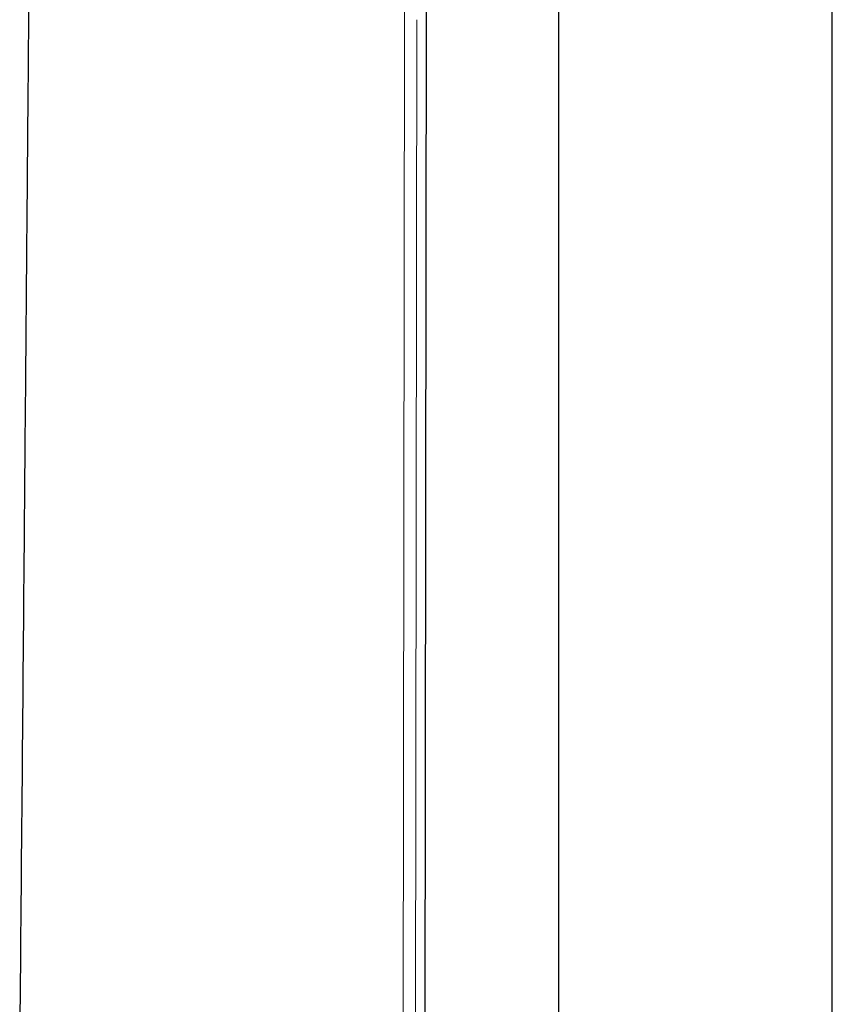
# Model space of a CAD drawing. Header units: millimetres. Extents: x 8 to 847, y 12 to 2109.
# Tile 14 of 256: x 715 to 781, y 563 to 644. Entities that reach past the tile are written whole.
import ezdxf

# ---------------------------------------------------------------- set-up
doc = ezdxf.new("R2010")
doc.units = ezdxf.units.MM

msp = doc.modelspace()

# ---------------------------------------------------------------- linework, layer by layer
at = {"color": 7, "linetype": 'Continuous', "lineweight": 30}
for p, q in [((781.419, 553.989), (781.419, 881.579)), ((758.919, 670.838), (758.919, 554.336)), ((747.988, 557.299), (748.103, 645.144))]:
    msp.add_line(p, q, dxfattribs=at)
at = {"color": 8, "linetype": 'Continuous', "lineweight": 0}
for p, q in [((747.308, 644.091), (747.193, 556.247)), ((746.164, 555.695), (746.279, 643.539))]:
    msp.add_line(p, q, dxfattribs=at)
at = {"color": 7, "linetype": 'Continuous', "lineweight": 30}
msp.add_open_spline([(715.44, 648.476), (715.408, 644.708), (715.358, 638.727), (715.299, 631.831), (715.197, 619.759), (714.996, 596.257), (714.798, 573.668), (714.679, 560.023)], degree=3, knots=[0, 0, 0, 0, 0.1278145, 0.2028866, 0.2339187, 0.5372778, 1, 1, 1, 1], dxfattribs=at)
at = {"color": 8, "linetype": 'Continuous', "lineweight": 0}
msp.add_open_spline([(746.306, 647.54), (746.298, 646.877), (746.281, 645.551), (746.28, 644.21), (746.279, 643.539)], degree=3, knots=[0, 0, 0, 0, 0.500021, 1, 1, 1, 1], dxfattribs=at)

doc.saveas('drawing.dxf')
